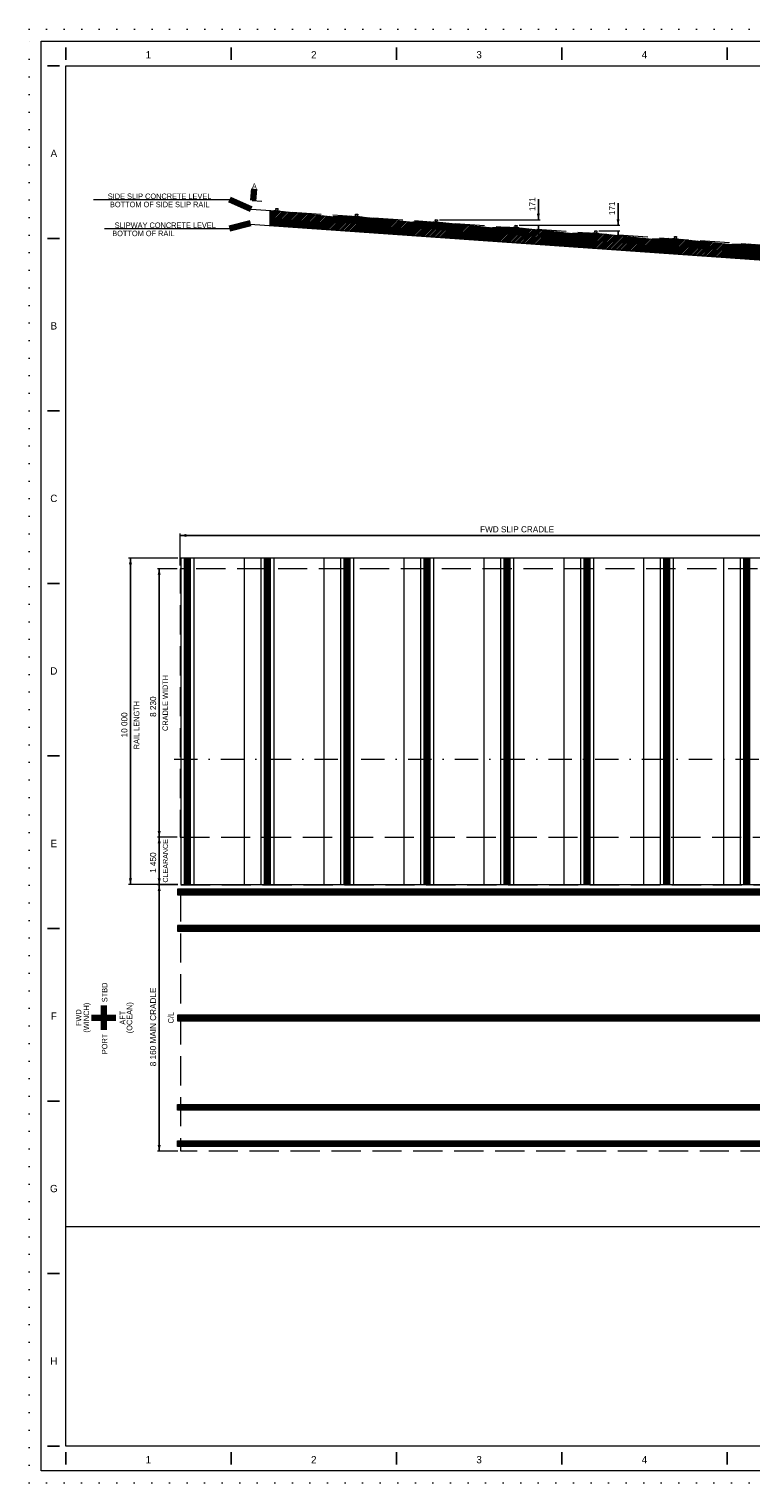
# Model space of a CAD drawing. Header units: millimetres. Extents: x 39621 to 102696, y -761809 to -717259.
# Tile 1 of 7: x 39621 to 61751, y -761809 to -717259. Entities that reach past the tile are written whole.
import ezdxf
from ezdxf.enums import TextEntityAlignment as Align

# ---------------------------------------------------------------- set-up
doc = ezdxf.new("R2010")
doc.units = ezdxf.units.MM
doc.header["$MEASUREMENT"] = 0
for name, pattern in [('DGN Style 1', [538.500371, 0.896007, -537.604364]), ('DGN Style 3', [1254.410182, 896.007273, -358.402909]), ('DGN Style 4', [1434.507644, 716.805818, -358.402909, 0.896007, -358.402909]), ('DGN Style 5', [627.205091, 268.802182, -358.402909]), ('DGN Style 6', [1704.205833, 0.896007, -358.402909, 627.205091, -358.402909, 0.896007, -358.402909])]:
    doc.linetypes.add(name, pattern=pattern)
doc.styles.add('Style-ENGINEERING', font='ENGINEERING.shx')
doc.styles.add('Style-ENGINEERING_0', font='ENGINEERING.shx')
doc.dimstyles.new('MetricMM', dxfattribs={"dimtxt": 3, "dimasz": 3, "dimexe": 1.5, "dimexo": 1.5, "dimgap": 1.5, "dimtad": 1, "dimdec": 0, "dimzin": 7, "dimtxsty": 'Style-ENGINEERING_0', "dimcen": 0.09, "dimclrd": 1, "dimclre": 1, "dimclrt": 7, "dimadec": 0, "dimazin": 3, "dimtfac": 1, "dimtdec": 0, "dimtofl": 0, "dimtmove": 0, "dimatfit": 3, "dimfxl": 1, "dimtzin": 7, "dimlwd": -1, "dimlwe": 0, "dimarcsym": 0})

# ---------------------------------------------------------------- blocks, each defined once
blk = doc.blocks.new('*D54')
at = {"color": 1, "linetype": 'Continuous', "lineweight": 0, "transparency": 16777216}
for p, q in [((-27000, 5740), (-27605, 5740)), ((-27000, -2490), (-27605, -2490))]:
    blk.add_line(p, q, dxfattribs=at)
at = {"color": 1, "linetype": 'Continuous', "transparency": 16777216}
blk.add_line((-27548, -2490), (-27548, 5740), dxfattribs=at)
at = {"color": 1, "linetype": 'Continuous', "lineweight": 0, "transparency": 16777216, "extrusion": (0, 0, -1)}
blk.add_solid([(27595, 5553), (27548, 5740), (27501, 5553)], dxfattribs=at)
at = {"color": 1, "linetype": 'Continuous', "lineweight": 0, "transparency": 16777216}
blk.add_solid([(-27501, -2302), (-27548, -2490), (-27595, -2302)], dxfattribs=at)
at = {"layer": 'Defpoints', "color": 7, "linetype": 'Continuous', "lineweight": 0, "transparency": 16777216}
for p in [(-27548, 5740), (-26906, 5740), (-27548, 1625), (-26906, -2490)]:
    blk.add_point(p, dxfattribs=at)
at = {"color": 7, "linetype": 'Continuous', "lineweight": 0, "transparency": 16777216, "style": 'Style-ENGINEERING'}
blk.add_text('8 230', height=187.5, rotation=90, dxfattribs=at).set_placement((-27736, 1198), align=Align.MIDDLE_LEFT)
blk = doc.blocks.new('*D55')
at = {"color": 1, "linetype": 'Continuous', "lineweight": 0, "transparency": 16777216}
for p, q in [((-27000, -2490), (-27605, -2490)), ((-26980, -3940), (-27605, -3940))]:
    blk.add_line(p, q, dxfattribs=at)
at = {"color": 1, "linetype": 'Continuous', "transparency": 16777216}
blk.add_line((-27548, -3940), (-27548, -2490), dxfattribs=at)
at = {"color": 1, "linetype": 'Continuous', "lineweight": 0, "transparency": 16777216, "extrusion": (0, 0, -1)}
blk.add_solid([(27595, -2677), (27548, -2490), (27501, -2677)], dxfattribs=at)
at = {"color": 1, "linetype": 'Continuous', "lineweight": 0, "transparency": 16777216}
blk.add_solid([(-27501, -3752), (-27548, -3940), (-27595, -3752)], dxfattribs=at)
at = {"layer": 'Defpoints', "color": 7, "linetype": 'Continuous', "lineweight": 0, "transparency": 16777216}
for p in [(-27548, -2490), (-26906, -2490), (-27548, -3215), (-26887, -3940)]:
    blk.add_point(p, dxfattribs=at)
at = {"color": 7, "linetype": 'Continuous', "lineweight": 0, "transparency": 16777216, "style": 'Style-ENGINEERING'}
blk.add_text('1 450', height=187.5, rotation=90, dxfattribs=at).set_placement((-27736, -3581), align=Align.MIDDLE_LEFT)
blk = doc.blocks.new('*D56')
at = {"color": 1, "linetype": 'Continuous', "lineweight": 0, "transparency": 16777216}
for p, q in [((-26980, 6060), (-28485, 6060)), ((-26980, -3940), (-28485, -3940))]:
    blk.add_line(p, q, dxfattribs=at)
at = {"color": 1, "linetype": 'Continuous', "transparency": 16777216}
blk.add_line((-28429, -3940), (-28429, 6060), dxfattribs=at)
at = {"color": 1, "linetype": 'Continuous', "lineweight": 0, "transparency": 16777216, "extrusion": (0, 0, -1)}
blk.add_solid([(28476, 5873), (28429, 6060), (28382, 5873)], dxfattribs=at)
at = {"color": 1, "linetype": 'Continuous', "lineweight": 0, "transparency": 16777216}
blk.add_solid([(-28382, -3752), (-28429, -3940), (-28476, -3752)], dxfattribs=at)
at = {"layer": 'Defpoints', "color": 7, "linetype": 'Continuous', "lineweight": 0, "transparency": 16777216}
for p in [(-28429, 6060), (-26887, 6060), (-28429, 1060), (-26887, -3940)]:
    blk.add_point(p, dxfattribs=at)
at = {"color": 7, "linetype": 'Continuous', "lineweight": 0, "transparency": 16777216, "style": 'Style-ENGINEERING'}
blk.add_text('10 000', height=187.5, rotation=90, dxfattribs=at).set_placement((-28616, 570), align=Align.MIDDLE_LEFT)
blk = doc.blocks.new('*D59')
at = {"color": 1, "linetype": 'Continuous', "transparency": 16777216}
for p, q in [((-15924, 17066), (-15924, 16433)), ((-15924, 15981), (-15924, 16262))]:
    blk.add_line(p, q, dxfattribs=at)
at = {"color": 1, "linetype": 'Continuous', "lineweight": 0, "transparency": 16777216}
for p, q in [((-18956, 16433), (-15868, 16433)), ((-16512, 16262), (-15868, 16262))]:
    blk.add_line(p, q, dxfattribs=at)
blk.add_solid([(-15877, 16621), (-15924, 16433), (-15971, 16621)], dxfattribs=at)
at = {"color": 1, "linetype": 'Continuous', "lineweight": 0, "transparency": 16777216, "extrusion": (0, 0, -1)}
blk.add_solid([(15971, 16075), (15924, 16262), (15877, 16075)], dxfattribs=at)
at = {"layer": 'Defpoints', "color": 7, "linetype": 'Continuous', "lineweight": 0, "transparency": 16777216}
for p in [(-15924, 16883), (-19050, 16433), (-16606, 16262), (-15924, 16262)]:
    blk.add_point(p, dxfattribs=at)
at = {"color": 7, "linetype": 'Continuous', "lineweight": 0, "transparency": 16777216, "style": 'Style-ENGINEERING'}
blk.add_text('171', height=187.5, rotation=90, dxfattribs=at).set_placement((-16111, 16701), align=Align.MIDDLE_LEFT)
blk = doc.blocks.new('*D60')
at = {"color": 1, "linetype": 'Continuous', "transparency": 16777216}
for p, q in [((-13480, 16939), (-13480, 16262)), ((-13480, 15810), (-13480, 16091))]:
    blk.add_line(p, q, dxfattribs=at)
at = {"color": 1, "linetype": 'Continuous', "lineweight": 0, "transparency": 16777216}
for p, q in [((-16512, 16262), (-13423, 16262)), ((-14068, 16091), (-13423, 16091))]:
    blk.add_line(p, q, dxfattribs=at)
blk.add_solid([(-13433, 16450), (-13480, 16262), (-13527, 16450)], dxfattribs=at)
at = {"color": 1, "linetype": 'Continuous', "lineweight": 0, "transparency": 16777216, "extrusion": (0, 0, -1)}
blk.add_solid([(13527, 15904), (13480, 16091), (13433, 15904)], dxfattribs=at)
at = {"layer": 'Defpoints', "color": 7, "linetype": 'Continuous', "lineweight": 0, "transparency": 16777216}
for p in [(-13480, 16757), (-16606, 16262), (-14161, 16091), (-13480, 16091)]:
    blk.add_point(p, dxfattribs=at)
at = {"color": 7, "linetype": 'Continuous', "lineweight": 0, "transparency": 16777216, "style": 'Style-ENGINEERING'}
blk.add_text('171', height=187.5, rotation=90, dxfattribs=at).set_placement((-13667, 16575), align=Align.MIDDLE_LEFT)
blk = doc.blocks.new('*D77')
at = {"color": 1, "linetype": 'Continuous', "lineweight": 0, "transparency": 16777216}
for p, q in [((-26980, -3945), (-27605, -3945)), ((-26980, -12105), (-27605, -12105))]:
    blk.add_line(p, q, dxfattribs=at)
at = {"color": 1, "linetype": 'Continuous', "transparency": 16777216}
blk.add_line((-27548, -12105), (-27548, -3945), dxfattribs=at)
at = {"color": 1, "linetype": 'Continuous', "lineweight": 0, "transparency": 16777216, "extrusion": (0, 0, -1)}
blk.add_solid([(27595, -4132), (27548, -3945), (27501, -4132)], dxfattribs=at)
at = {"color": 1, "linetype": 'Continuous', "lineweight": 0, "transparency": 16777216}
blk.add_solid([(-27501, -11917), (-27548, -12105), (-27595, -11917)], dxfattribs=at)
at = {"layer": 'Defpoints', "color": 7, "linetype": 'Continuous', "lineweight": 0, "transparency": 16777216}
for p in [(-27548, -3945), (-26887, -3945), (-27548, -8025), (-26887, -12105)]:
    blk.add_point(p, dxfattribs=at)
at = {"color": 7, "linetype": 'Continuous', "lineweight": 0, "transparency": 16777216, "style": 'Style-ENGINEERING'}
blk.add_text('8 160 MAIN CRADLE', height=187.5, rotation=90, dxfattribs=at).set_placement((-27736, -9508), align=Align.MIDDLE_LEFT)
blk = doc.blocks.new('*U92')
for p, q in [((-405.55, -2.47), (-405.55, 2.53)), ((-337.96, -2.47), (-337.96, 2.53)), ((-270.38, -2.47), (-270.38, 2.53)), ((-202.8, -2.47), (-202.8, 2.53)), ((-135.21, -2.47), (-135.21, 2.53)), ((-67.63, -2.47), (-67.63, 2.53)), ((-0.05, -2.47), (-0.05, 2.53)), ((67.54, -2.47), (67.54, 2.53)), ((135.12, -2.47), (135.12, 2.53)), ((202.7, -2.47), (202.7, 2.53)), ((270.29, -2.47), (270.29, 2.53)), ((337.87, -2.47), (337.87, 2.53)), ((405.45, -2.47), (405.45, 2.53))]:
    blk.add_line(p, q)
at = {"char_height": 3, "attachment_point": 5, "line_spacing_factor": 1.2, "style": 'Style-ENGINEERING'}
for s, insert in [('1', (-371.76, -0.47)), ('2', (-304.17, -0.47)), ('3', (-236.59, -0.47)), ('4', (-169.01, -0.47)), ('5', (-101.42, -0.47)), ('6', (-33.84, -0.47)), ('7', (33.74, -0.47)), ('8', (101.33, -0.47)), ('9', (168.91, -0.47)), ('10', (236.49, -0.47)), ('11', (304.08, -0.47)), ('12', (371.66, -0.47))]:
    blk.add_mtext(s, dxfattribs=dict(at, insert=insert))
blk = doc.blocks.new('*U91')
for p, q in [((-405.55, 284.53), (-405.55, 289.53)), ((-337.96, 284.53), (-337.96, 289.53)), ((-270.38, 284.53), (-270.38, 289.53)), ((-202.8, 284.53), (-202.8, 289.53)), ((-135.21, 284.53), (-135.21, 289.53)), ((-67.63, 284.53), (-67.63, 289.53)), ((-0.05, 284.53), (-0.05, 289.53)), ((67.54, 284.53), (67.54, 289.53)), ((135.12, 284.53), (135.12, 289.53)), ((202.7, 284.53), (202.7, 289.53)), ((270.29, 284.53), (270.29, 289.53)), ((337.87, 284.53), (337.87, 289.53)), ((405.45, 284.53), (405.45, 289.53)), ((-408.05, 282.03), (-413.05, 282.03)), ((412.95, 282.03), (407.95, 282.03)), ((-408.05, 211.53), (-413.05, 211.53)), ((412.95, 211.53), (407.95, 211.53)), ((-408.05, 141.03), (-413.05, 141.03)), ((412.95, 141.03), (407.95, 141.03)), ((-408.05, 70.53), (-413.05, 70.53)), ((412.95, 70.53), (407.95, 70.53)), ((-408.05, 0.03), (-413.05, 0.03)), ((412.95, 0.03), (407.95, 0.03)), ((-408.05, -70.47), (-413.05, -70.47)), ((412.95, -70.47), (407.95, -70.47)), ((-408.05, -140.97), (-413.05, -140.97)), ((412.95, -140.97), (407.95, -140.97)), ((-408.05, -211.47), (-413.05, -211.47)), ((412.95, -211.47), (407.95, -211.47)), ((-408.05, -281.97), (-413.05, -281.97)), ((412.95, -281.97), (407.95, -281.97))]:
    blk.add_line(p, q)
at = {"color": 7, "linetype": 'Continuous', "lineweight": 0, "flags": 128}
blk.add_lwpolyline([(-415.55, 292.03), (415.45, 292.03), (415.45, -291.97), (-415.55, -291.97), (-415.55, 292.03)], close=True, dxfattribs=at)
at = {"color": 7, "linetype": 'Continuous', "lineweight": 13, "flags": 128}
blk.add_lwpolyline([(-405.55, 282.03), (405.45, 282.03), (405.45, -281.97), (-405.55, -281.97), (-405.55, 282.03)], close=True, dxfattribs=at)
blk.add_blockref('*U92', (0, -287))
at = {"char_height": 3, "attachment_point": 5, "line_spacing_factor": 1.2, "style": 'Style-ENGINEERING'}
for s, insert in [('1', (-371.76, 286.53)), ('2', (-304.17, 286.53)), ('3', (-236.59, 286.53)), ('4', (-169.01, 286.53)), ('5', (-101.42, 286.53)), ('6', (-33.84, 286.53)), ('7', (33.74, 286.53)), ('8', (101.33, 286.53)), ('9', (168.91, 286.53)), ('10', (236.49, 286.53)), ('11', (304.08, 286.53)), ('12', (371.66, 286.53)), ('A', (-410.42, 246.28)), ('A', (410.58, 246.28)), ('B', (-410.42, 175.78)), ('B', (410.58, 175.78)), ('C', (-410.42, 105.28)), ('C', (410.58, 105.28)), ('D', (-410.42, 34.78)), ('D', (410.58, 34.78)), ('E', (-410.42, -35.72)), ('E', (410.58, -35.72)), ('F', (-410.42, -106.22)), ('F', (410.58, -106.22)), ('G', (-410.42, -176.72)), ('G', (410.58, -176.72)), ('H', (-410.42, -247.22)), ('H', (410.58, -247.22))]:
    blk.add_mtext(s, dxfattribs=dict(at, insert=insert))
blk = doc.blocks.new('*D94')
at = {"color": 1, "linetype": 'Continuous', "lineweight": 0, "transparency": 16777216}
for p, q in [((-26906, 5834), (-26906, 6814)), ((-5866, 5834), (-5866, 6814))]:
    blk.add_line(p, q, dxfattribs=at)
at = {"color": 1, "linetype": 'Continuous', "transparency": 16777216}
blk.add_line((-26906, 6758), (-5866, 6758), dxfattribs=at)
at = {"color": 1, "linetype": 'Continuous', "lineweight": 0, "transparency": 16777216}
blk.add_solid([(-26719, 6711), (-26906, 6758), (-26719, 6805)], dxfattribs=at)
at = {"color": 1, "linetype": 'Continuous', "lineweight": 0, "transparency": 16777216, "extrusion": (0, 0, -1)}
blk.add_solid([(6053, 6805), (5866, 6758), (6053, 6711)], dxfattribs=at)
at = {"layer": 'Defpoints', "color": 7, "linetype": 'Continuous', "lineweight": 0, "transparency": 16777216}
for p in [(-16386, 6758), (-5866, 6758), (-26906, 5740), (-5866, 5740)]:
    blk.add_point(p, dxfattribs=at)
at = {"color": 7, "linetype": 'Continuous', "lineweight": 0, "transparency": 16777216, "style": 'Style-ENGINEERING'}
blk.add_text('FWD SLIP CRADLE', height=187.5, dxfattribs=at).set_placement((-17711, 6946), align=Align.MIDDLE_LEFT)
blk = doc.blocks.new('*U53')
at = {"linetype": 'DGN Style 6', "lineweight": 0}
h = blk.add_hatch(dxfattribs=at)
h.set_pattern_fill('HATCH', style=0, pattern_type=2)
h.set_pattern_definition([(224.76863, (17617.077, 13177.44), (-23.240105, 23.428562), [])])
h.paths.add_polyline_path([(17809.3, 13321.7), (-24142.8, 16255.2), (-24142.8, 16714.3), (-23742.8, 16686.3), (-22213.3, 16525.5), (-21698.8, 16543.4), (-21298.8, 16515.4), (-19769.3, 16354.6), (-19254.8, 16372.5), (-18854.8, 16344.5), (-17325.2, 16183.7), (-16810.7, 16201.6), (-16410.7, 16173.6), (-14881.2, 16012.8), (-14366.7, 16030.7), (-13966.7, 16002.7), (-12437.2, 15841.9), (-11922.7, 15859.8), (-11522.7, 15831.8), (-9993.1, 15671), (-9478.7, 15688.9), (-9078.7, 15660.9), (-7549.1, 15500.1), (-7034.6, 15518), (-6634.6, 15490), (-5105.1, 15329.2), (-4591, 15347.1), (-4189.4, 15319), (-2661, 15158.3), (-2147, 15176.2), (-1745.4, 15148.1), (-217, 14987.4), (297, 15005.3), (698.7, 14977.2), (2227, 14816.5), (2741.1, 14834.4), (3142.7, 14806.3), (4671, 14645.6), (5185.1, 14663.5), (5586.7, 14635.4), (7115.1, 14474.7), (7629.1, 14492.6), (8027.8, 14464.5), (9559.1, 14303.8), (10074.2, 14321.7), (10473.6, 14293.7), (12003.1, 14132.9), (12517.6, 14150.8), (12917.6, 14122.8), (14447.2, 13962), (14961.7, 13979.9), (15361.7, 13951.9), (16891.2, 13791.1), (17405.7, 13809), (17805.7, 13781)])
h = blk.add_hatch(dxfattribs=at)
h.set_pattern_fill('HATCH', color=5, style=0, pattern_type=2)
h.set_pattern_definition([(135, (-26919.118, -3747.99), (23.33452, 23.33452), [])])
h.paths.add_polyline_path([(-26774.1, -3939.6), (-26774.1, 6060.4), (-26599.1, 6060.4), (-26599.1, -3939.6)])
h = blk.add_hatch(dxfattribs=at)
h.set_pattern_fill('HATCH', color=5, style=0, pattern_type=2)
h.set_pattern_definition([(135, (-24469.118, -3747.99), (23.33452, 23.33452), [])])
h.paths.add_polyline_path([(-24324.1, -3939.6), (-24324.1, 6060.4), (-24149.1, 6060.4), (-24149.1, -3939.6)])
h = blk.add_hatch(dxfattribs=at)
h.set_pattern_fill('HATCH', color=5, style=0, pattern_type=2)
h.set_pattern_definition([(135, (-22019.118, -3747.99), (23.33452, 23.33452), [])])
h.paths.add_polyline_path([(-21874.1, -3939.6), (-21874.1, 6060.4), (-21699.1, 6060.4), (-21699.1, -3939.6)])
h = blk.add_hatch(dxfattribs=at)
h.set_pattern_fill('HATCH', color=5, style=0, pattern_type=2)
h.set_pattern_definition([(135, (-19569.118, -3747.99), (23.33452, 23.33452), [])])
h.paths.add_polyline_path([(-19424.1, -3939.6), (-19424.1, 6060.4), (-19249.1, 6060.4), (-19249.1, -3939.6)])
h = blk.add_hatch(dxfattribs=at)
h.set_pattern_fill('HATCH', color=5, style=0, pattern_type=2)
h.set_pattern_definition([(135, (-17119.118, -3747.99), (23.33452, 23.33452), [])])
h.paths.add_polyline_path([(-16974.1, -3939.6), (-16974.1, 6060.4), (-16799.1, 6060.4), (-16799.1, -3939.6)])
h = blk.add_hatch(dxfattribs=at)
h.set_pattern_fill('HATCH', color=5, style=0, pattern_type=2)
h.set_pattern_definition([(135, (-14669.118, -3747.99), (23.33452, 23.33452), [])])
h.paths.add_polyline_path([(-14524.1, -3939.6), (-14524.1, 6060.4), (-14349.1, 6060.4), (-14349.1, -3939.6)])
h = blk.add_hatch(dxfattribs=at)
h.set_pattern_fill('HATCH', color=5, style=0, pattern_type=2)
h.set_pattern_definition([(135, (-12219.118, -3747.99), (23.33452, 23.33452), [])])
h.paths.add_polyline_path([(-12074.1, -3939.6), (-12074.1, 6060.4), (-11899.1, 6060.4), (-11899.1, -3939.6)])
h = blk.add_hatch(dxfattribs=at)
h.set_pattern_fill('HATCH', color=5, style=0, pattern_type=2)
h.set_pattern_definition([(135, (-9769.118, -3747.99), (23.33452, 23.33452), [])])
h.paths.add_polyline_path([(-9624.1, -3939.6), (-9624.1, 6060.4), (-9449.1, 6060.4), (-9449.1, -3939.6)])
h = blk.add_hatch(dxfattribs=at)
h.set_pattern_fill('HATCH', color=5, style=0, pattern_type=2)
h.set_pattern_definition([(135, (18355.187, -3938.622), (-23.334524, -23.334524), [])])
h.paths.add_polyline_path([(18546.8, -4083.7), (-26985.8, -4083.7), (-26985.8, -4258.7), (18546.8, -4258.7)])
h = blk.add_hatch(dxfattribs=at)
h.set_pattern_fill('HATCH', color=5, style=0, pattern_type=2)
h.set_pattern_definition([(135, (26588.994, -5047.848), (-23.334524, -23.334524), [])])
h.paths.add_polyline_path([(26780.6, -5192.9), (-26985.8, -5192.9), (-26985.8, -5367.9), (26780.6, -5367.9)])
h = blk.add_hatch(dxfattribs=at)
h.set_pattern_fill('HATCH', color=5, style=0, pattern_type=2)
h.set_pattern_definition([(135, (26588.994, -7792.107), (-23.334524, -23.334524), [])])
h.paths.add_polyline_path([(26780.6, -7937.1), (-26985.8, -7937.1), (-26985.8, -8112.1), (26780.6, -8112.1)])
h = blk.add_hatch(dxfattribs=at)
h.set_pattern_fill('HATCH', color=5, style=0, pattern_type=2)
h.set_pattern_definition([(225, (26588.994, -11001.43), (-23.334524, 23.334524), [])])
h.paths.add_polyline_path([(26780.6, -10856.4), (-26985.8, -10856.4), (-26985.8, -10681.4), (26780.6, -10681.4)])
h = blk.add_hatch(dxfattribs=at)
h.set_pattern_fill('HATCH', color=5, style=0, pattern_type=2)
h.set_pattern_definition([(225, (18355.187, -12110.655), (-23.334524, 23.334524), [])])
h.paths.add_polyline_path([(18546.8, -11965.6), (-26985.8, -11965.6), (-26985.8, -11790.6), (18546.8, -11790.6)])
at = {"color": 7, "linetype": 'Continuous', "lineweight": 0}
for p, q in [((-29559.3, 17055.8), (-25393.4, 17055.8)), ((-24698.8, 17020.1), (-24399.5, 16999.5)), ((-23742.8, 16686.3), (-22213.3, 16525.5)), ((-21698.8, 16543.4), (-22213.3, 16525.5)), ((-21298.8, 16515.4), (-19769.3, 16354.6)), ((-29225, 16168.5), (-25393.4, 16168.5)), ((-24762.9, 16298.6), (19160.9, 13227.2)), ((-19254.8, 16372.5), (-19769.3, 16354.6)), ((-18854.8, 16344.5), (-17325.2, 16183.7)), ((-16810.7, 16201.6), (-17325.2, 16183.7)), ((-16410.7, 16173.6), (-14881.2, 16012.8)), ((-14366.7, 16030.7), (-14881.2, 16012.8)), ((-13966.7, 16002.7), (-12437.2, 15841.9)), ((-11922.7, 15859.8), (-12437.2, 15841.9)), ((-11522.7, 15831.8), (-9993.1, 15671)), ((-9478.7, 15688.9), (-9993.1, 15671))]:
    blk.add_line(p, q, dxfattribs=at)
at = {"color": 7, "linetype": 'DGN Style 3', "lineweight": 0}
blk.add_line((-24728.1, 16755.2), (19341.2, 13673.6), dxfattribs=at)
at = {"color": 1, "linetype": 'DGN Style 4', "lineweight": 0}
blk.add_line((-27092.9, -96.4), (15619.1, -96.4), dxfattribs=at)
at = {"color": 7, "lineweight": 13}
blk.add_line((-30412.5, -14415.4), (30412.5, -14415.4), dxfattribs=at)
at = {"color": 7, "linetype": 'DGN Style 1', "lineweight": 0, "flags": 128}
blk.add_lwpolyline([(-31537.5, 22275), (31537.5, 22275), (31537.5, -22275), (-31537.5, -22275), (-31537.5, 22275)], close=True, dxfattribs=at)
at = {"color": 7, "linetype": 'Continuous', "lineweight": 0, "flags": 128}
for points in [[(17809.3, 13321.7), (-24142.8, 16255.2), (-24142.8, 16714.3), (-23742.8, 16686.3), (-22213.3, 16525.5), (-21698.8, 16543.4), (-21298.8, 16515.4), (-19769.3, 16354.6), (-19254.8, 16372.5), (-18854.8, 16344.5), (-17325.2, 16183.7), (-16810.7, 16201.6), (-16410.7, 16173.6), (-14881.2, 16012.8), (-14366.7, 16030.7), (-13966.7, 16002.7), (-12437.2, 15841.9), (-11922.7, 15859.8), (-11522.7, 15831.8), (-9993.1, 15671), (-9478.7, 15688.9), (-9078.7, 15660.9)], [(-26486.6, 6060.4), (-26486.6, -3939.6)], [(-24946.6, 6060.4), (-24946.6, -3939.6)], [(-24436.6, 6060.4), (-24436.6, -3939.6)], [(-24036.6, 6060.4), (-24036.6, -3939.6)], [(-22496.6, 6060.4), (-22496.6, -3939.6)], [(-21986.6, 6060.4), (-21986.6, -3939.6)], [(-21586.6, 6060.4), (-21586.6, -3939.6)], [(-20046.6, 6060.4), (-20046.6, -3939.6)], [(-19536.6, 6060.4), (-19536.6, -3939.6)], [(-19136.6, 6060.4), (-19136.6, -3939.6)], [(-17596.6, 6060.4), (-17596.6, -3939.6)], [(-17086.6, 6060.4), (-17086.6, -3939.6)], [(-16686.6, 6060.4), (-16686.6, -3939.6)], [(-15146.6, 6060.4), (-15146.6, -3939.6)], [(-14636.6, 6060.4), (-14636.6, -3939.6)], [(-14236.6, 6060.4), (-14236.6, -3939.6)], [(-12696.6, 6060.4), (-12696.6, -3939.6)], [(-12186.6, 6060.4), (-12186.6, -3939.6)], [(-11786.6, 6060.4), (-11786.6, -3939.6)], [(-10246.6, 6060.4), (-10246.6, -3939.6)], [(-9736.6, 6060.4), (-9736.6, -3939.6)]]:
    blk.add_lwpolyline(points, dxfattribs=at)
at = {"color": 5, "linetype": 'Continuous', "lineweight": 0, "flags": 128}
for points in [[(-24029.9, 16709.8, -0.3917214), (-24024.9, 16714.4), (-23965.5, 16714.9, 0.3917214), (-23960.5, 16719.5), (-23959.3, 16737.2, 0.5232726), (-23965.7, 16742.3, -0.5232726), (-23972.1, 16747.4), (-23970.4, 16772.4, -0.4142136), (-23965, 16777), (-23910.2, 16773.2, -0.4142136), (-23905.5, 16767.9), (-23907.3, 16742.9, -0.4142136), (-23912.6, 16738.3), (-23916.1, 16738.5, 0.4142136), (-23921.4, 16733.9), (-23922.6, 16716.9, 0.3917214), (-23918.4, 16711.6), (-23859.6, 16702.8, -0.3917214), (-23855.3, 16697.5), (-23855.6, 16694.2), (-24030.1, 16706.4), (-24029.9, 16709.8)], [(-21585.9, 16538.9, -0.3917214), (-21580.9, 16543.5), (-21521.5, 16544, 0.3917214), (-21516.5, 16548.6), (-21515.3, 16566.3, 0.5232726), (-21521.7, 16571.4, -0.5232726), (-21528.1, 16576.5), (-21526.3, 16601.5, -0.4142136), (-21521, 16606.1), (-21466.1, 16602.3, -0.4142136), (-21461.5, 16596.9), (-21463.3, 16572, -0.4142136), (-21468.6, 16567.4), (-21472.1, 16567.6, 0.4142136), (-21477.4, 16563), (-21478.6, 16546, 0.3917214), (-21474.4, 16540.7), (-21415.5, 16531.9, -0.3917214), (-21411.3, 16526.6), (-21411.5, 16523.3), (-21586.1, 16535.5), (-21585.9, 16538.9)], [(-19141.8, 16367.9, -0.3917214), (-19136.9, 16372.6), (-19077.4, 16373.1, 0.3917214), (-19072.5, 16377.7), (-19071.2, 16395.4, 0.5232726), (-19077.7, 16400.5, -0.5232726), (-19084.1, 16405.6), (-19082.3, 16430.6, -0.4142136), (-19077, 16435.2), (-19022.1, 16431.4, -0.4142136), (-19017.5, 16426), (-19019.2, 16401.1, -0.4142136), (-19024.6, 16396.5), (-19028, 16396.7, 0.4142136), (-19033.4, 16392.1), (-19034.6, 16375.1, 0.3917214), (-19030.3, 16369.8), (-18971.5, 16361, -0.3917214), (-18967.3, 16355.7), (-18967.5, 16352.4), (-19142.1, 16364.6), (-19141.8, 16367.9)], [(-16697.8, 16197, -0.3917214), (-16692.8, 16201.7), (-16633.4, 16202.1, 0.3917214), (-16628.4, 16206.8), (-16627.2, 16224.4, 0.4142016), (-16631.9, 16229.8, 0.0896419), (-16633.6, 16229.6, -0.5232726), (-16640, 16234.7), (-16638.3, 16259.7, -0.4142136), (-16632.9, 16264.3), (-16578.1, 16260.5, -0.4142136), (-16573.4, 16255.1), (-16575.2, 16230.2, -0.4142136), (-16580.5, 16225.6), (-16584, 16225.8, 0.4142136), (-16589.4, 16221.2), (-16590.5, 16204.1, 0.3917214), (-16586.3, 16198.9), (-16527.5, 16190.1, -0.3917214), (-16523.2, 16184.8), (-16523.5, 16181.5), (-16698, 16193.7), (-16697.8, 16197)], [(-14253.8, 16026.1, -0.3917214), (-14248.8, 16030.8), (-14189.4, 16031.2, 0.3917214), (-14184.4, 16035.9), (-14183.2, 16052.9, 0.4142136), (-14187.9, 16058.3), (-14191.4, 16058.5, -0.4142136), (-14196, 16063.8), (-14194.3, 16088.8, -0.4142136), (-14188.9, 16093.4), (-14134.1, 16089.6, -0.4142136), (-14129.4, 16084.2), (-14131.2, 16059.3, -0.5232726), (-14138.2, 16055.1, 0.5232726), (-14145.3, 16050.9), (-14146.5, 16033.2, 0.3917214), (-14142.3, 16028), (-14083.4, 16019.2, -0.3917214), (-14079.2, 16013.9), (-14079.4, 16010.6), (-14254, 16022.8), (-14253.8, 16026.1)], [(-11809.7, 15855.2, -0.3917214), (-11804.8, 15859.9), (-11745.3, 15860.3, 0.3917214), (-11740.4, 15865), (-11739.2, 15882.6, 0.4141993), (-11743.8, 15888, 0.089644), (-11745.6, 15887.8, -0.5232726), (-11752, 15892.9), (-11750.2, 15917.9, -0.4142136), (-11744.9, 15922.5), (-11690, 15918.7, -0.4142136), (-11685.4, 15913.3), (-11687.1, 15888.4, -0.4142136), (-11692.5, 15883.8), (-11696, 15884, 0.4142136), (-11701.3, 15879.4), (-11702.5, 15862.3, 0.3917214), (-11698.2, 15857), (-11639.4, 15848.3, -0.3917214), (-11635.2, 15843), (-11635.4, 15839.7), (-11810, 15851.9), (-11809.7, 15855.2)]]:
    blk.add_lwpolyline(points, format="xyb", close=True, dxfattribs=at)
at = {"color": 7, "linetype": 'Continuous', "lineweight": 0, "flags": 128}
blk.add_lwpolyline([(-26886.6, -3939.6), (15163.4, -3939.6), (15163.4, 6060.4), (-26886.6, 6060.4), (-26886.6, -3939.6)], close=True, dxfattribs=at)
at = {"color": 5, "linetype": 'Continuous', "lineweight": 0, "flags": 128}
for points in [[(-26774.1, -3939.6), (-26774.1, 6060.4), (-26599.1, 6060.4), (-26599.1, -3939.6), (-26774.1, -3939.6)], [(-24324.1, -3939.6), (-24324.1, 6060.4), (-24149.1, 6060.4), (-24149.1, -3939.6), (-24324.1, -3939.6)], [(-21874.1, -3939.6), (-21874.1, 6060.4), (-21699.1, 6060.4), (-21699.1, -3939.6), (-21874.1, -3939.6)], [(-19424.1, -3939.6), (-19424.1, 6060.4), (-19249.1, 6060.4), (-19249.1, -3939.6), (-19424.1, -3939.6)], [(-16974.1, -3939.6), (-16974.1, 6060.4), (-16799.1, 6060.4), (-16799.1, -3939.6), (-16974.1, -3939.6)], [(-14524.1, -3939.6), (-14524.1, 6060.4), (-14349.1, 6060.4), (-14349.1, -3939.6), (-14524.1, -3939.6)], [(-12074.1, -3939.6), (-12074.1, 6060.4), (-11899.1, 6060.4), (-11899.1, -3939.6), (-12074.1, -3939.6)], [(-9624.1, -3939.6), (-9624.1, 6060.4), (-9449.1, 6060.4), (-9449.1, -3939.6), (-9624.1, -3939.6)], [(18546.8, -4083.7), (-26985.8, -4083.7), (-26985.8, -4258.7), (18546.8, -4258.7), (18546.8, -4083.7)], [(26780.6, -5192.9), (-26985.8, -5192.9), (-26985.8, -5367.9), (26780.6, -5367.9), (26780.6, -5192.9)], [(26780.6, -7937.1), (-26985.8, -7937.1), (-26985.8, -8112.1), (26780.6, -8112.1), (26780.6, -7937.1)], [(26780.6, -10856.4), (-26985.8, -10856.4), (-26985.8, -10681.4), (26780.6, -10681.4), (26780.6, -10856.4)], [(18546.8, -11965.6), (-26985.8, -11965.6), (-26985.8, -11790.6), (18546.8, -11790.6), (18546.8, -11965.6)]]:
    blk.add_lwpolyline(points, close=True, dxfattribs=at)
at = {"color": 7, "linetype": 'DGN Style 3', "lineweight": 0, "flags": 128}
for points in [[(-26906.4, -2489.6), (-5865.8, -2489.6), (-5865.8, 5740.4), (-26906.4, 5740.4), (-26906.4, -2489.6)], [(-26886.6, -3944.6), (15068.2, -3944.6), (15068.2, -12104.6), (-26886.6, -12104.6), (-26886.6, -3944.6)]]:
    blk.add_lwpolyline(points, close=True, dxfattribs=at)
at = {"color": 1, "linetype": 'Continuous', "lineweight": 0}
for points in [[(-24662.6, 17017.6), (-24602.9, 17201.4), (-24696.4, 17207.9)], [(-29621.2, -8019.6), (-29433.7, -8066.5), (-29433.7, -7972.8)], [(-29248.1, -7646.5), (-29295, -7834), (-29201.2, -7834)], [(-28874.9, -8019.6), (-29062.4, -7972.8), (-29062.4, -8066.5)], [(-29248.1, -8392.8), (-29201.2, -8205.3), (-29295, -8205.3)]]:
    blk.add_solid(points, dxfattribs=at)
at = {"xscale": 74.99999999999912, "yscale": 74.99999999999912, "zscale": 74.99999999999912}
blk.add_blockref('*U91', (3.5, -2.2), dxfattribs=at)
at = {"attachment_point": 5, "line_spacing_factor": 1.2, "style": 'Style-ENGINEERING'}
for s, insert, char_height, rotation in [('A', (-24632.4, 17462.4), 168.9, 359.15478), ('CRADLE WIDTH', (-27361.1, 1625.4), 168.919, 90), ('RAIL LENGTH', (-28241.7, 946.4), 168.919, 90), ('CLEARANCE', (-27355, -3212), 158.02, 90)]:
    blk.add_mtext(s, dxfattribs=dict(at, insert=insert, char_height=char_height, rotation=rotation))
at = {"char_height": 168.919, "attachment_point": 5, "line_spacing_factor": 1.2, "style": 'Style-ENGINEERING'}
for s, insert in [('SIDE SLIP CONCRETE LEVEL', (-27535.9, 17150.5)), ('BOTTOM OF SIDE SLIP RAIL', (-27532.3, 16900)), ('BOTTOM OF RAIL', (-28032.9, 16012.7)), ('SLIPWAY CONCRETE LEVEL', (-27361.9, 16263.2))]:
    blk.add_mtext(s, dxfattribs=dict(at, insert=insert))
at = {"color": 7, "linetype": 'DGN Style 5', "lineweight": 0, "char_height": 168.92, "attachment_point": 5, "rotation": 90, "line_spacing_factor": 1.2, "style": 'Style-ENGINEERING'}
for s, insert in [('STBD', (-29219.9, -7243.3)), ('FWD', (-30019, -8019.6)), ('(WINCH)', (-29756.1, -8019.6)), ('AFT', (-28671.6, -8019.6)), ('(OCEAN)', (-28433.3, -8019.6)), ('PORT', (-29219.9, -8822.9))]:
    blk.add_mtext(s, dxfattribs=dict(at, insert=insert))
at = {"color": 7, "linetype": 'Continuous', "lineweight": 0, "insert": (-27189.9, -8019.6), "char_height": 168.92, "attachment_point": 5, "rotation": 90, "line_spacing_factor": 0.72, "style": 'Style-ENGINEERING'}
blk.add_mtext('C/L', dxfattribs=at)
at = {"color": 1, "linetype": 'Continuous'}
for base, p1, p2, picture, middle in [((-15923.8, 16262.4), (-19049.5, 16433.3), (-16605.5, 16262.4), '*D59', (-15923.8, 16883.2)), ((-13479.7, 16091.5), (-16605.5, 16262.4), (-14161.5, 16091.5), '*D60', (-13479.7, 16757))]:
    dim = blk.add_linear_dim(base=base, p1=p1, p2=p2, angle=270, text='\\FSTANDARD;<>', dimstyle='MetricMM', override={"dimtxt": 187.5, "dimasz": 187.5, "dimexe": 56.25, "dimexo": 93.75, "dimgap": 93.75}, dxfattribs=at)
    dim.commit()
    dim.dimension.update_dxf_attribs({"geometry": picture, "text_midpoint": middle, "dimtype": 128})
dim = blk.add_linear_dim(base=(-5865.8, 6758.1), p1=(-26906.4, 5740.4), p2=(-5865.8, 5740.4), text='\\FSTANDARD;FWD SLIP CRADLE', dimstyle='MetricMM', override={"dimtxt": 187.5, "dimasz": 187.5, "dimexe": 56.25, "dimexo": 93.75, "dimgap": 93.75}, dxfattribs=at)
dim.commit()
dim.dimension.update_dxf_attribs({"geometry": '*D94', "text_midpoint": (-16386.1, 6758.1)})
for base, p1, p2, text, picture, middle in [((-28428.9, 6060.4), (-26886.6, -3939.6), (-26886.6, 6060.4), '\\FSTANDARD;<>', '*D56', (-28428.9, 1060.4)), ((-27548.3, 5740.4), (-26906.4, -2489.6), (-26906.4, 5740.4), '\\FSTANDARD;<>', '*D54', (-27548.3, 1625.4)), ((-27548.3, -2489.6), (-26886.6, -3939.6), (-26906.4, -2489.6), '\\FSTANDARD;<>', '*D55', (-27548.3, -3214.6)), ((-27548.3, -3944.6), (-26886.6, -12104.6), (-26886.6, -3944.6), '\\FSTANDARD;<> MAIN CRADLE', '*D77', (-27548.3, -8024.6))]:
    dim = blk.add_linear_dim(base=base, p1=p1, p2=p2, angle=90, text=text, dimstyle='MetricMM', override={"dimtxt": 187.5, "dimasz": 187.5, "dimexe": 56.25, "dimexo": 93.75, "dimgap": 93.75}, dxfattribs=at)
    dim.commit()
    dim.dimension.update_dxf_attribs({"geometry": picture, "text_midpoint": middle})
for points in [[(-24662.6, 17017.6), (-24637.3, 17383.6)], [(-24728.1, 16755.2), (-25393.4, 17055.8)], [(-24751.2, 16327.8), (-25393.4, 16168.5)], [(-29248.1, -7646.5), (-29248.1, -8019.6)], [(-29621.2, -8019.6), (-29248.1, -8019.6)], [(-29248.1, -8392.8), (-29248.1, -8019.6)], [(-28874.9, -8019.6), (-29248.1, -8019.6)]]:
    blk.add_leader(points, dimstyle='MetricMM', override={"dimtxt": 187.5, "dimasz": 187.5, "dimgap": 93.75, "dimclrd": 0, "dimlwd": 65534}, dxfattribs=at)

msp = doc.modelspace()

# ---------------------------------------------------------------- block references
at = {"color": 7, "linetype": 'DGN Style 6', "lineweight": 0}
msp.add_blockref('*U53', (71158.05, -739533.65), dxfattribs=at)

doc.saveas('drawing.dxf')
